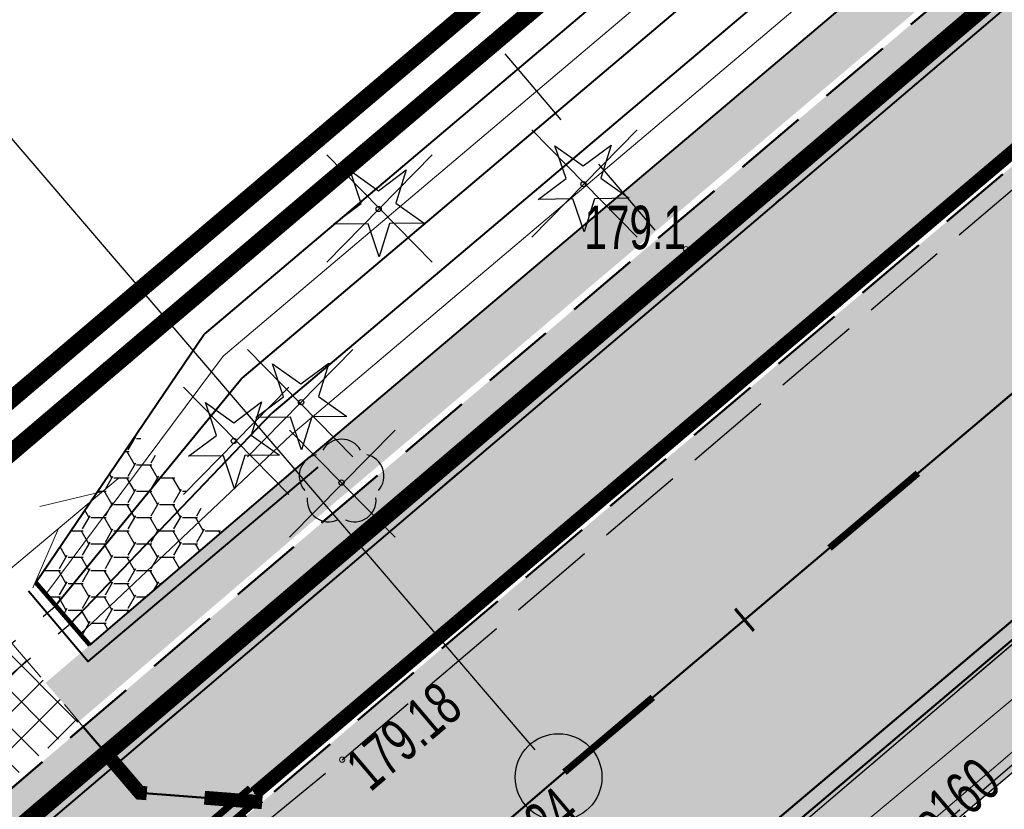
# Model space of a CAD drawing. Header units: metres. Extents: x 7429064 to 7431133, y 5709479 to 5714472.
# Tile 97 of 140: x 7429705 to 7429722, y 5710036 to 5710049. Entities that reach past the tile are written whole.
import ezdxf
from ezdxf.enums import TextEntityAlignment as Align

# ---------------------------------------------------------------- set-up
doc = ezdxf.new("R2010")
doc.units = ezdxf.units.M
for name, pattern in [('1', [0]), ('12', [3, 1, -1, 0, -1]), ('2_KTCR02', [1.5, 1, -0.5]), ('2_KTJZ01', [2, 1.5, -0.5]), ('2_KTKR01', [0]), ('3_14', [1, -1]), ('3_KTCR02', [1.5, 1, -0.5]), ('3_KTJZ01', [2, 1.5, -0.5]), ('3_KTKR01', [0]), ('4', [2.5, 1.5, -1]), ('4_SUPW_01', [0]), ('7_1', [0]), ('7_SUPW_01', [0]), ('8_SUPT_01', [0]), ('CENTER2', [1.125, 0.75, -0.125, 0.125, -0.125]), ('DASHED', [19.049999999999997, 12.7, -6.349999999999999]), ('DASHED2', [0.375, 0.25, -0.125]), ('HIDDEN', [0.375, 0.25, -0.125]), ('KRESKOWA', [19.049999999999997, 12.7, -6.35])]:
    doc.linetypes.add(name, pattern=pattern)
for name, color, linetype, lineweight in [('_1_HECZ_BITUM', 7, 'DASHED2', 18), ('_1_KR_POBOCZA', 7, 'DASHED2', 20), ('_D_7_PAS DROGOWY-LINIA ROZGR TEREN INW', 222, 'HIDDEN', 50), ('_D_7_PAS DROGOWY_PODZIAL', 1, 'Continuous', 50), ('_D_7_TEREN NIEZBEDNY DLA OB_BUD', 252, 'HIDDEN', 50), ('_D_8_Wymiary', 7, 'Continuous', 20), ('_skarpy', 84, 'Continuous', 40), ('_skarpy umocnione', 202, 'Continuous', 25), ('_wycinka_ZUDP', 1, 'Continuous', 30), ('D_1_KOCIE OCZKA', 7, 'Continuous', 50), ('D_1_LINIA_KRAWĘŻNIK_BET_20_30 WYN 12 CM - III', 7, 'Continuous', 50), ('D_1_LINIA_PALISADA_60 CM', 5, 'Continuous', 50), ('Dr-przepust', 32, 'ZYGZAK', 30), ('gaPoziome', 7, 'Continuous', 30), ('GMINA_L_0', 252, '12', 35), ('KRAWĘŻNIK BETONOWY 12_25 WYN 0 CM', 250, 'DASHED', 50), ('KTCR_L_1', 252, '2_KTCR02', 30), ('KTJZ_L_0', 252, '2_KTJZ01', 30), ('KTKR_L_0', 252, '2_KTKR01', 30), ('Ogrodzenia proj', 200, 'OGRODZENIE2', 40), ('RTPW_T_0_a', 252, 'Continuous', 15), ('RTPW_T_1', 252, 'Continuous', 15), ('skarpa', 82, 'ŚLADY', 20), ('SUPT_L_0_a', 252, '8_SUPT_01', 18), ('SUPW_E_T_0', 252, 'Continuous', 15), ('SUPW_L_0', 252, '4_SUPW_01', 18)]:
    doc.layers.add(name, color=color, linetype=linetype, lineweight=lineweight)
for name, color, linetype in [('_1_Mapa', 7, 'Continuous'), ('_1_X-REFY', 7, 'Continuous'), ('C-DROGI-SYTUACJA-ETYKIETY', 7, 'Continuous'), ('zzz.gaHSDomyslna', 7, 'Continuous')]:
    doc.layers.add(name, color=color, linetype=linetype)
doc.layers.add('_Brudnopis', color=22, linetype='Continuous', lineweight=50, plot=False)
doc.layers.add('D_1_LINIA_OBRZEŻE_BET_6x30cm - III', color=24, linetype='Continuous', lineweight=30, transparency=0.3)
for name, color, linetype, lineweight, true_color, transparency in [('D_2_HECZ_CHODNIK_KOSTKA', 7, 'Continuous', 0, 0xf7f588, 0.35), ('D_2_HECZ_JEZDNIA KR3- NOWA KONSTRUKCJA', 7, 'Continuous', 13, 0x99e6ff, 0.3), ('D_2_HECZ_JEZDNIA KR3- NOWA KONSTRUKCJA G4', 7, 'Continuous', 13, 0xbdbdbd, 0.3)]:
    doc.layers.add(name, color=color, linetype=linetype, lineweight=lineweight, true_color=true_color, transparency=transparency)
for name, color, linetype, lineweight, true_color in [('DZIALKA_L_0', 7, '1', 40, 0x008000), ('HECZ DROGI ROWEROWE', 7, 'Continuous', 13, 0xff8a8a), ('OBOP_T_0_a', 7, 'Continuous', 30, 0x008000), ('OBOP_T_1_a', 7, 'Continuous', 30, 0x008000), ('UZYTKI_L_0', 7, '4', 30, 0x008000)]:
    doc.layers.add(name, color=color, linetype=linetype, lineweight=lineweight, true_color=true_color)
doc.linetypes.add('OGRODZENIE2', pattern='A,6.35,-2.54,[132,ltypeshp.shx,S=2.54,R=0,X=-2.54,Y=0],-2.54,25.4', length=36.83)
doc.linetypes.add('ZYGZAK', pattern='A,0.00254,-5.08,[131,ltypeshp.shx,S=5.08,R=0,X=-5.08,Y=0],-10.16,[131,ltypeshp.shx,S=5.08,R=180,X=5.08,Y=0],-5.08', length=20.32254)
doc.linetypes.add('ŚLADY', pattern='A,3.81,[130,ltypeshp.shx,S=6.35,R=0,X=0,Y=0],3.81', length=7.62)

# ---------------------------------------------------------------- blocks, each defined once
blk = doc.blocks.new('A$C59100B2D')
at = {"layer": '_wycinka_ZUDP'}
for points in [[(0.7010042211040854, -0.7131571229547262), (-0.701004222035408, 0.7131571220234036)], [(-0.7004364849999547, -0.7131571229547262), (0.7010042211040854, 0.7131571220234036)]]:
    blk.add_lwpolyline(points, dxfattribs=at)
blk = doc.blocks.new('3_RTPW02')
at = {"linetype": 'Continuous'}
blk.add_circle((0, 0), 0.045, dxfattribs=at)
blk = doc.blocks.new('4_OBOP01_01')
at = {"linetype": 'Continuous'}
for p, q in [((-0.3012, 0.09375), (-0.4937, 0.6621)), ((-0.4937, 0.6621), (-0.0039, 0.31545)), ((-0.0039, 0.31545), (0.4771, 0.67415)), ((0.4771, 0.67415), (0.2988, 0.1012)), ((-0.78225, -0.26495), (-0.3012, 0.09375)), ((0.2988, 0.1012), (0.7886, -0.24545)), ((-0.18225, -0.2575), (-0.78225, -0.26495)), ((0.01025, -0.82585), (-0.18225, -0.2575)), ((0.1886, -0.2529), (0.01025, -0.82585)), ((0.7886, -0.24545), (0.1886, -0.2529))]:
    blk.add_line(p, q, dxfattribs=at)
blk.add_circle((0, 0), 0.045, dxfattribs=at)
blk = doc.blocks.new('4_OBOP02_01')
at = {"linetype": 'Continuous'}
blk.add_circle((0, 0), 0.045, dxfattribs=at)
for centre, radius, start, end in [((0, 0.3750563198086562), 0.3750000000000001, 30.14012428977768, 149.8598757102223), ((-0.3566585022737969, 0.1158924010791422), 0.375, 102.1444654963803, 221.8600234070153), ((0.3566585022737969, 0.1158924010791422), 0.375, 318.1399765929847, 77.85553450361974), ((-0.2204041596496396, -0.3033835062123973), 0.3750000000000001, 174.1481822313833, 293.8542284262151), ((0.2204041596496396, -0.3033835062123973), 0.3750000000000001, 246.145771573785, 5.851817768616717)]:
    blk.add_arc(centre, radius, start, end, dxfattribs=at)
blk = doc.blocks.new('4_RTPW01')
at = {"linetype": 'Continuous'}
blk.add_circle((0, 0), 0.045, dxfattribs=at)
blk = doc.blocks.new('X-ref_MDCP_Szara')
at = {"layer": 'DZIALKA_L_0', "linetype": '1'}
blk.add_line((7429836.45, 5710146.5), (7429660.24, 5709996.55), dxfattribs=at)
at = {"layer": 'GMINA_L_0', "linetype": '12'}
blk.add_line((7429660.24, 5709996.55), (7429836.45, 5710146.5), dxfattribs=at)
at = {"layer": 'KTCR_L_1', "linetype": '3_14'}
blk.add_line((7429737.95, 5710051.59), (7429715.16, 5710032.17), dxfattribs=at)
at = {"layer": 'KTCR_L_1', "linetype": '3_KTCR02'}
blk.add_line((7429716.29, 5710031.02), (7429738.93, 5710050.44), dxfattribs=at)
at = {"layer": 'KTJZ_L_0', "linetype": '3_KTJZ01'}
for p, q in [((7429710.93, 5710036.44), (7429734.06, 5710056.12)), ((7429737.95, 5710051.59), (7429715.16, 5710032.17)), ((7429687.8, 5710017.54), (7429710.93, 5710036.44))]:
    blk.add_line(p, q, dxfattribs=at)
at = {"layer": 'KTKR_L_0', "linetype": '3_KTKR01'}
blk.add_line((7429737.95, 5710051.59), (7429715.16, 5710032.17), dxfattribs=at)
at = {"layer": 'SUPT_L_0_a', "linetype": '8_SUPT_01'}
for p, q in [((7429703.231550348, 5710038.090650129), (7429707.062557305, 5710041.303652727)), ((7429705.706885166, 5710040.819242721), (7429706.794386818, 5710041.078742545)), ((7429705.583284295, 5710039.410440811), (7429706.028185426, 5710040.436142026))]:
    blk.add_line(p, q, dxfattribs=at)
at = {"layer": 'SUPW_L_0', "linetype": '7_SUPW_01'}
for p, q in [((7429659.87164022, 5709982.87731988), (7429732.87, 5710045.46)), ((7429725.65702207, 5710040.11443466), (7429694.7468649, 5710014.3241718))]:
    blk.add_line(p, q, dxfattribs=at)
at = {"layer": 'SUPW_L_0', "linetype": '7_1'}
for p, q in [((7429659.87164022, 5709982.87731988), (7429732.87, 5710045.46)), ((7429694.7468649, 5710014.3241718), (7429725.65702207, 5710040.11443466))]:
    blk.add_line(p, q, dxfattribs=at)
at = {"layer": 'UZYTKI_L_0', "linetype": '4'}
blk.add_line((7429697.539156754, 5710067.682556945), (7429716.98, 5710044.83), dxfattribs=at)
at = {"layer": 'OBOP_T_0_a'}
for p in [(7429715.1, 5710046.39), (7429711.56, 5710045.96), (7429710.22, 5710042.62), (7429709.06, 5710041.95)]:
    blk.add_blockref('4_OBOP01_01', p, dxfattribs=at)
at = {"layer": 'OBOP_T_1_a'}
blk.add_blockref('4_OBOP02_01', (7429710.92, 5710041.23), dxfattribs=at)
at = {"layer": 'RTPW_T_0_a'}
blk.add_blockref('4_RTPW01', (7429716.87028004, 5710045.26602035), dxfattribs=at)
at = {"layer": 'RTPW_T_1'}
blk.add_blockref('3_RTPW02', (7429710.93, 5710036.44), dxfattribs=at)
at = {"layer": 'RTPW_T_0_a', "width": 0.7}
blk.add_text('179.1', height=0.75, dxfattribs=at).set_placement((7429716.87028004, 5710045.26602035), align=Align.RIGHT)
at = {"layer": 'RTPW_T_1', "width": 0.7}
blk.add_text('179.18', height=0.75, rotation=40.39258126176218, dxfattribs=at).set_placement((7429710.93, 5710036.44), align=Align.TOP_LEFT)
blk.add_text('179.24', height=0.75, rotation=40.40574986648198, dxfattribs=at).set_placement((7429713.21, 5710034.33), align=Align.MIDDLE_LEFT)
at = {"layer": 'SUPW_E_T_0', "width": 0.7}
blk.add_text('wo160', height=0.75, rotation=40.60702188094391, dxfattribs=at).set_placement((7429721.329095, 5710035.56579459), align=Align.MIDDLE)
blk = doc.blocks.new('gaHSPos')
at = {"color": 0, "linetype": 'Continuous', "lineweight": 0}
blk.add_point((0, 0), dxfattribs=at)
blk = doc.blocks.new('*U230')
at = {"layer": 'zzz.gaHSDomyslna', "color": 140}
for points in [[(-1.993995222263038, 0.1548646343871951, 0.24, 0.24, 0), (-2.114951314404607, 0.1642587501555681, 0.24, 0.24, 0), (-2.686295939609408, 0.8318239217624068, 0.24, 0.24, 0)], [(0, 0, 0.24, 0.24, 0), (-0.9969976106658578, 0.07743231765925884, 0.24, 0.24, 0)]]:
    blk.add_lwpolyline(points, format="xyseb", dxfattribs=at)
at = {"color": 140}
for p in [(-3.090297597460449, 1.303863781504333), (0, 0)]:
    blk.add_blockref('gaHSPos', p, dxfattribs=at)
blk = doc.blocks.new('*U286')
at = {"layer": 'zzz.gaHSDomyslna', "color": 140}
for points in [[(31.93166160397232, 27.28299468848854, 0.12, 0.12, 0), (33.45854388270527, 28.57474950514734, 0.12, 0.12, 0)], [(27.35101476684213, 23.40773023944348, 0.12, 0.12, 0), (28.87789704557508, 24.69948505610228, 0.12, 0.12, 0)]]:
    blk.add_lwpolyline(points, format="xyseb", dxfattribs=at)
blk = doc.blocks.new('*U247')
at = {"layer": 'zzz.gaHSDomyslna', "color": 140}
for points in [[(5.240129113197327, 4.642784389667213, 0.12, 0.12, 0), (-0.07802770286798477, 0.0911684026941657, 0.12, 0.12, 0)], [(4.63644783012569, 3.810216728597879, 0.12, 0.12, 0), (5.396184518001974, 4.460447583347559, 0.12, 0.12, 0)], [(3.116974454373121, 2.509755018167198, 0.12, 0.12, 0), (3.876711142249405, 3.159985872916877, 0.12, 0.12, 0)], [(1.597501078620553, 1.209293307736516, 0.12, 0.12, 0), (2.357237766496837, 1.859524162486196, 0.12, 0.12, 0)], [(0.07802770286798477, -0.0911684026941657, 0.12, 0.12, 0), (0.8377643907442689, 0.5590624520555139, 0.12, 0.12, 0)]]:
    blk.add_lwpolyline(points, format="xyseb", dxfattribs=at)
at = {"color": 140}
for p in [(5.318156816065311, 4.551615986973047), (0, 0)]:
    blk.add_blockref('gaHSPos', p, dxfattribs=at)
blk = doc.blocks.new('*U217')
at = {"linetype": 'Continuous', "lineweight": 0}
h = blk.add_hatch(color=0, dxfattribs=at)
edge = h.paths.add_edge_path()
edge.add_ellipse((-0.3500000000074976, 0.5999999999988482), major_axis=(0, 0.6000000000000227), ratio=0.3333333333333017, start_angle=339.1790800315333, end_angle=685.935184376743)
edge.add_line((-0.2379739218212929, 1.097042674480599), (-0.2315602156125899, 1.156915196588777))
edge.add_line((-0.2315602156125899, 1.156915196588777), (0.004911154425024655, 0.6839724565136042))
edge.add_arc((-0.01717360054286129, 0.672930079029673), 0.02469150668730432, -6.423306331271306e-12, 26.56505117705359, ccw=False)
edge.add_line((0.007517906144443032, 0.6729300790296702), (0.00751790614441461, 0.4246915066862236))
edge.add_arc((0.03220941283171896, 0.4246915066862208), 0.02469150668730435, 179.9999999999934, 270)
edge.add_line((0.03220941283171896, 0.3999999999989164), (0.07602911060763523, 0.3999999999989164))
edge.add_arc((0.07602911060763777, 0.4246915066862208), 0.02469150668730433, 269.9999999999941, 290.3551038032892)
edge.add_line((0.08461774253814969, 0.4015418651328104), (0.1583063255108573, 0.4288806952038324))
edge.add_ellipse((0.349999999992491, 0.5999999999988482), major_axis=(0, 0.6000000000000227), ratio=0.3333333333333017, start_angle=106.5707346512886, end_angle=378.3143714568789)
edge.add_line((0.2871538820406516, 1.169608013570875), (0.2152697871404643, 1.519009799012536))
edge.add_line((0.2152697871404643, 1.519009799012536), (0.2505309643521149, 1.76523323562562))
edge.add_line((0.2505309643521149, 1.76523323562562), (0.256238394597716, 1.765233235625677))
edge.add_line((0.256238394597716, 1.765233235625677), (0.271304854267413, 1.807733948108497))
edge.add_line((0.271304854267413, 1.807733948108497), (0.271304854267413, 1.863168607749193))
edge.add_line((0.271304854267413, 1.863168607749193), (0.1430894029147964, 1.863168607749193))
edge.add_line((0.1430894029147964, 1.863168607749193), (0.1368954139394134, 1.807733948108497))
edge.add_line((0.1368954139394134, 1.807733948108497), (0.2025543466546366, 1.765233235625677))
edge.add_line((0.2025543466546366, 1.765233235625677), (0.1848099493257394, 1.641330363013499))
edge.add_line((0.1848099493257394, 1.641330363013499), (-0.1796683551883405, 1.6413303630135))
edge.add_line((-0.1796683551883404, 1.6413303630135), (-0.1591600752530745, 1.832776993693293))
edge.add_spline(control_points=[(-0.1591600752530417, 1.832776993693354), (-0.1570904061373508, 1.839129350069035), (-0.1468880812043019, 1.858757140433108), (-0.1198635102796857, 1.861324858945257), (-0.1004585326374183, 1.863168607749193)], knot_values=[0, 0, 0, 0, 0.02025019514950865, 0.07182179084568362, 0.07182179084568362, 0.07182179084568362, 0.07182179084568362], degree=3, periodic=0)
edge.add_line((-0.1004585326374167, 1.863168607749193), (-0.0500000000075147, 1.863168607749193))
edge.add_line((-0.0500000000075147, 1.863168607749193), (-0.0500000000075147, 1.999999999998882))
edge.add_line((-0.0500000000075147, 1.999999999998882), (-0.1309817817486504, 1.999999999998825))
edge.add_spline(control_points=[(-0.13098178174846, 1.999999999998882), (-0.1393453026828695, 1.998699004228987), (-0.1489517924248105, 1.994455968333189), (-0.1568901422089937, 1.989150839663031)], knot_values=[0.06748427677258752, 0.06748427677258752, 0.06748427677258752, 0.06748427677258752, 0.09373586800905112, 0.09373586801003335, 0.09373586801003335, 0.09373586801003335], degree=3, periodic=0)
edge.add_arc((-0.1158451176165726, 1.918452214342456), 0.08174955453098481, 120.1378761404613, 168.8932970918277)
edge.add_line((-0.1960635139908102, 1.934200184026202), (-0.2789103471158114, 1.160817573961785))
h.paths.add_polyline_path([(-0.1948081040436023, 1.499999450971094), (0.1645697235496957, 1.499999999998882), (0.04999999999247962, 0.6999999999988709), (-0.2221906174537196, 1.244381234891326)], flags=16)
edge = h.paths.add_edge_path(flags=16)
edge.add_ellipse((-0.3500000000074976, 0.5999999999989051), major_axis=(0, -0.4499999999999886), ratio=0.3500721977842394, start_angle=159.152613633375, end_angle=502.0815292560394, ccw=False)
edge.add_line((-0.293937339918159, 1.020539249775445), (-0.3245900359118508, 0.7343935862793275))
edge.add_arc((-0.3373168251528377, 0.7357569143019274), 0.0127996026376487, 322.797032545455, 353.88563826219, ccw=False)
edge.add_line((-0.3271219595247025, 0.7280177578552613), (-0.3593446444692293, 0.6855705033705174))
edge.add_arc((-0.3302445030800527, 0.6634799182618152), 0.03653508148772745, 142.7970325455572, 179.9999999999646)
edge.add_line((-0.3667795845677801, 0.6634799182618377), (-0.366779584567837, 0.5711774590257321))
edge.add_arc((-0.3539799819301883, 0.5711774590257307), 0.01279960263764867, 179.9999999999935, 270)
edge.add_line((-0.3539799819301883, 0.558377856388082), (-0.3459871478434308, 0.558377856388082))
edge.add_arc((-0.345987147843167, 0.5711774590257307), 0.01279960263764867, 269.9999999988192, 333.0194612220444)
edge.add_spline(control_points=[(-0.334580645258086, 0.5653704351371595), (-0.3223100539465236, 0.5894730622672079), (-0.3007053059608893, 0.6324936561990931), (-0.2827209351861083, 0.6805993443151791), (-0.2801993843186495, 0.7028830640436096), (-0.2800171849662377, 0.704565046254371)], knot_values=[0.007887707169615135, 0.007887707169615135, 0.007887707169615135, 0.007887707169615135, 0.08943091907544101, 0.1528578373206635, 0.1580227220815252, 0.1580227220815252, 0.1580227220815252, 0.1580227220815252], degree=3, periodic=0)
edge.add_line((-0.2800171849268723, 0.7045650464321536), (-0.2531900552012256, 0.9549987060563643))
edge = h.paths.add_edge_path(flags=16)
edge.add_line((0.195220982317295, 1.379012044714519), (0.2489608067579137, 1.117802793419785))
edge.add_ellipse((0.349999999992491, 0.5999999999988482), major_axis=(0, 0.6000000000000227), ratio=0.3333333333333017, start_angle=390.3443618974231, end_angle=440.4059317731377)
edge.add_line((0.1527973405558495, 0.6999999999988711), (0.09798099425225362, 0.6999999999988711))
edge.add_line((0.09798099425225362, 0.6999999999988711), (0.195220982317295, 1.379012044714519))
edge = h.paths.add_edge_path(flags=16)
edge.add_ellipse((0.349999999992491, 0.5999999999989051), major_axis=(0, -0.4499999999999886), ratio=0.3500721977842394, start_angle=290.13091183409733, end_angle=617.1604115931, ccw=False)
edge.add_line((0.2020913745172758, 0.4451251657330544), (0.3499999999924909, 0.4999999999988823))
edge.add_arc((0.2781116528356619, 0.5949437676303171), 0.1190892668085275, 307.1318264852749, 362.4333669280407)
edge.add_line((0.3970935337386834, 0.5999999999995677), (0.3970935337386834, 0.6753084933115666))
edge.add_arc((0.372402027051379, 0.6753084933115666), 0.02469150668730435, 0, 90)
edge.add_line((0.372402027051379, 0.699999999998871), (0.1964064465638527, 0.6999999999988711))
blk = doc.blocks.new('*U218')
at = {"linetype": 'Continuous', "lineweight": 0}
h = blk.add_hatch(color=0, dxfattribs=at)
edge = h.paths.add_edge_path()
edge.add_ellipse((-0.3500000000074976, 0.5999999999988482), major_axis=(0, 0.6000000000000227), ratio=0.3333333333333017, start_angle=339.1790800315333, end_angle=685.935184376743)
edge.add_line((-0.2379739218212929, 1.097042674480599), (-0.2315602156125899, 1.156915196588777))
edge.add_line((-0.2315602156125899, 1.156915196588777), (0.004911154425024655, 0.6839724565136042))
edge.add_arc((-0.01717360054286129, 0.672930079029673), 0.02469150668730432, -6.423306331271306e-12, 26.56505117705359, ccw=False)
edge.add_line((0.007517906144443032, 0.6729300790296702), (0.00751790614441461, 0.4246915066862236))
edge.add_arc((0.03220941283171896, 0.4246915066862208), 0.02469150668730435, 179.9999999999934, 270)
edge.add_line((0.03220941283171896, 0.3999999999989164), (0.07602911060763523, 0.3999999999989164))
edge.add_arc((0.07602911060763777, 0.4246915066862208), 0.02469150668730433, 269.9999999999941, 290.3551038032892)
edge.add_line((0.08461774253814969, 0.4015418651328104), (0.1583063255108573, 0.4288806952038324))
edge.add_ellipse((0.349999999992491, 0.5999999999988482), major_axis=(0, 0.6000000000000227), ratio=0.3333333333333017, start_angle=106.5707346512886, end_angle=378.3143714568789)
edge.add_line((0.2871538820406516, 1.169608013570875), (0.2152697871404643, 1.519009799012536))
edge.add_line((0.2152697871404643, 1.519009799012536), (0.2505309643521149, 1.76523323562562))
edge.add_line((0.2505309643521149, 1.76523323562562), (0.256238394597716, 1.765233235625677))
edge.add_line((0.256238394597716, 1.765233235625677), (0.271304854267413, 1.807733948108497))
edge.add_line((0.271304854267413, 1.807733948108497), (0.271304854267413, 1.863168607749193))
edge.add_line((0.271304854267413, 1.863168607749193), (0.1430894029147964, 1.863168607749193))
edge.add_line((0.1430894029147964, 1.863168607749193), (0.1368954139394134, 1.807733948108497))
edge.add_line((0.1368954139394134, 1.807733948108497), (0.2025543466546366, 1.765233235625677))
edge.add_line((0.2025543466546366, 1.765233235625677), (0.1848099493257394, 1.641330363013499))
edge.add_line((0.1848099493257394, 1.641330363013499), (-0.1796683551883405, 1.6413303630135))
edge.add_line((-0.1796683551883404, 1.6413303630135), (-0.1591600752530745, 1.832776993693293))
edge.add_spline(control_points=[(-0.1591600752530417, 1.832776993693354), (-0.1570904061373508, 1.839129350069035), (-0.1468880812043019, 1.858757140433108), (-0.1198635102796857, 1.861324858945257), (-0.1004585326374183, 1.863168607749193)], knot_values=[0, 0, 0, 0, 0.02025019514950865, 0.07182179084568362, 0.07182179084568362, 0.07182179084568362, 0.07182179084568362], degree=3, periodic=0)
edge.add_line((-0.1004585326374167, 1.863168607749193), (-0.0500000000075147, 1.863168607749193))
edge.add_line((-0.0500000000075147, 1.863168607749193), (-0.0500000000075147, 1.999999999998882))
edge.add_line((-0.0500000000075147, 1.999999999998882), (-0.1309817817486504, 1.999999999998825))
edge.add_spline(control_points=[(-0.13098178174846, 1.999999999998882), (-0.1393453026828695, 1.998699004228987), (-0.1489517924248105, 1.994455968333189), (-0.1568901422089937, 1.989150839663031)], knot_values=[0.06748427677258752, 0.06748427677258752, 0.06748427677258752, 0.06748427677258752, 0.09373586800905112, 0.09373586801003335, 0.09373586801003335, 0.09373586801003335], degree=3, periodic=0)
edge.add_arc((-0.1158451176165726, 1.918452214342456), 0.08174955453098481, 120.1378761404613, 168.8932970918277)
edge.add_line((-0.1960635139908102, 1.934200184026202), (-0.2789103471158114, 1.160817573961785))
h.paths.add_polyline_path([(-0.1948081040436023, 1.499999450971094), (0.1645697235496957, 1.499999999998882), (0.04999999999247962, 0.6999999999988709), (-0.2221906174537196, 1.244381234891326)], flags=16)
edge = h.paths.add_edge_path(flags=16)
edge.add_ellipse((-0.3500000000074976, 0.5999999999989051), major_axis=(0, -0.4499999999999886), ratio=0.3500721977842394, start_angle=159.152613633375, end_angle=502.0815292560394, ccw=False)
edge.add_line((-0.293937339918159, 1.020539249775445), (-0.3245900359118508, 0.7343935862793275))
edge.add_arc((-0.3373168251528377, 0.7357569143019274), 0.0127996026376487, 322.797032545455, 353.88563826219, ccw=False)
edge.add_line((-0.3271219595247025, 0.7280177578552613), (-0.3593446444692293, 0.6855705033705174))
edge.add_arc((-0.3302445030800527, 0.6634799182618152), 0.03653508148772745, 142.7970325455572, 179.9999999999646)
edge.add_line((-0.3667795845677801, 0.6634799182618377), (-0.366779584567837, 0.5711774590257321))
edge.add_arc((-0.3539799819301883, 0.5711774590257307), 0.01279960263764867, 179.9999999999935, 270)
edge.add_line((-0.3539799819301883, 0.558377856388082), (-0.3459871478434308, 0.558377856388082))
edge.add_arc((-0.345987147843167, 0.5711774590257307), 0.01279960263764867, 269.9999999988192, 333.0194612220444)
edge.add_spline(control_points=[(-0.334580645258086, 0.5653704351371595), (-0.3223100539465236, 0.5894730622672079), (-0.3007053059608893, 0.6324936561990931), (-0.2827209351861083, 0.6805993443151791), (-0.2801993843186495, 0.7028830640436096), (-0.2800171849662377, 0.704565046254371)], knot_values=[0.007887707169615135, 0.007887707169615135, 0.007887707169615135, 0.007887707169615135, 0.08943091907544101, 0.1528578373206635, 0.1580227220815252, 0.1580227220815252, 0.1580227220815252, 0.1580227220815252], degree=3, periodic=0)
edge.add_line((-0.2800171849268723, 0.7045650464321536), (-0.2531900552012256, 0.9549987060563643))
edge = h.paths.add_edge_path(flags=16)
edge.add_line((0.195220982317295, 1.379012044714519), (0.2489608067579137, 1.117802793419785))
edge.add_ellipse((0.349999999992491, 0.5999999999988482), major_axis=(0, 0.6000000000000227), ratio=0.3333333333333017, start_angle=390.3443618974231, end_angle=440.4059317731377)
edge.add_line((0.1527973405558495, 0.6999999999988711), (0.09798099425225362, 0.6999999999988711))
edge.add_line((0.09798099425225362, 0.6999999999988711), (0.195220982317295, 1.379012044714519))
edge = h.paths.add_edge_path(flags=16)
edge.add_ellipse((0.349999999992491, 0.5999999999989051), major_axis=(0, -0.4499999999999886), ratio=0.3500721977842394, start_angle=290.13091183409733, end_angle=617.1604115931, ccw=False)
edge.add_line((0.2020913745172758, 0.4451251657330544), (0.3499999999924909, 0.4999999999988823))
edge.add_arc((0.2781116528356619, 0.5949437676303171), 0.1190892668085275, 307.1318264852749, 362.4333669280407)
edge.add_line((0.3970935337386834, 0.5999999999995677), (0.3970935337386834, 0.6753084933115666))
edge.add_arc((0.372402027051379, 0.6753084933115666), 0.02469150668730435, 0, 90)
edge.add_line((0.372402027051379, 0.699999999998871), (0.1964064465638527, 0.6999999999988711))
blk = doc.blocks.new('*U208')
at = {"layer": 'zzz.gaHSDomyslna', "color": 140}
blk.add_lwpolyline([(0, 0, 0.24, 0.24, 0), (16.75256754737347, 14.18942784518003, 0.24, 0.24, 0)], format="xyseb", dxfattribs=at)
at = {"color": 140}
for p in [(16.75256754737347, 14.18942784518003), (0, 0)]:
    blk.add_blockref('gaHSPos', p, dxfattribs=at)
blk = doc.blocks.new('spearator')
at = {"layer": 'D_1_KOCIE OCZKA'}
h = blk.add_hatch(color=12, dxfattribs=at)
h.dxf.hatch_style = 1
edge = h.paths.add_edge_path()
edge.add_line((7429810.877451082, 5710121.625320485), (7429811.640892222, 5710122.271197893))
edge.add_arc((7429811.592451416, 5710122.328455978), 0.07499999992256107, 310.2314925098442, 490.2314925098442)
edge.add_line((7429811.54401061, 5710122.385714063), (7429810.78056947, 5710121.739836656))
edge.add_arc((7429810.829010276, 5710121.68257857), 0.07499999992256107, 130.2314925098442, 310.2314925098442)
at = {"layer": 'D_1_KOCIE OCZKA', "lineweight": 18, "flags": 128}
blk.add_lwpolyline([(7429810.877451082, 5710121.625320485), (7429811.640892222, 5710122.271197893, 0.9999999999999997), (7429811.54401061, 5710122.385714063), (7429810.78056947, 5710121.739836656, 1)], format="xyb", close=True, dxfattribs=at)
blk = doc.blocks.new('X-ref_SOR')
at = {"layer": 'D_1_KOCIE OCZKA'}
for p in [(-90.7458371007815, -76.78639798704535), (-94.25517171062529, -79.76054703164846), (-97.76700095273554, -82.73158310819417), (-101.2769870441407, -85.70454198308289)]:
    blk.add_blockref('spearator', p, dxfattribs=at)
at = {"layer": 'gaPoziome'}
for name, p in [('*U286', (7429687.419432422, 5710012.816975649)), ('*U208', (7429709.419048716, 5710035.857625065)), ('*U230', (7429709.54831242, 5710035.705011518)), ('*U247', (7429704.100109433, 5710031.305342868))]:
    blk.add_blockref(name, p, dxfattribs=at)
at = {"layer": 'gaPoziome', "color": 140}
for name, p, rotation in [('*U218', (7429711.957793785, 5710040.715700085), 133.0520364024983), ('*U217', (7429709.83746832, 5710037.497275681), 308.4891535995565)]:
    blk.add_blockref(name, p, dxfattribs=dict(at, rotation=rotation))
blk = doc.blocks.new('AeccTickCircle')
at = {"color": 0, "linetype": 'ByBlock', "lineweight": -2}
blk.add_circle((0, 0), 0.5, dxfattribs=at)
blk = doc.blocks.new('AeccTickLine')
at = {"color": 0, "linetype": 'ByBlock', "lineweight": -2}
blk.add_line((0, 1), (-3.673819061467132e-16, -1), dxfattribs=at)
blk = doc.blocks.new('OŚ_Dąbrowskiego_1')
at = {"layer": '_D_8_Wymiary', "color": 1, "linetype": 'CENTER2', "lineweight": 35, "flags": 128}
blk.add_lwpolyline([(7429230.997622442, 5709660.664473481), (7429273.144600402, 5709676.621906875, 0.08562941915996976), (7429337.581936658, 5709714.617636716), (7429502.300926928, 5709854.380814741), (7429714.668639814, 5710036.138576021), (7429868.110764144, 5710165.951860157)], format="xyb", dxfattribs=at)
at = {"layer": 'C-DROGI-SYTUACJA-ETYKIETY', "color": 7, "linetype": 'Continuous', "lineweight": -3}
blk.add_line((7429714.262245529, 5710036.613411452), (7429698.00647415, 5710055.60682865), dxfattribs=at)
at = {"layer": 'C-DROGI-SYTUACJA-ETYKIETY', "color": 7, "linetype": 'Continuous', "lineweight": 60, "xscale": 0.25, "yscale": 0.25, "zscale": 0.25, "rotation": 40.23149243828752}
blk.add_blockref('AeccTickLine', (7429717.883775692, 5710038.858607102), dxfattribs=at)
at = {"layer": 'C-DROGI-SYTUACJA-ETYKIETY', "color": 7, "linetype": 'Continuous', "lineweight": -3, "xscale": 1.5, "yscale": 1.5, "zscale": 1.5, "rotation": 40.55900962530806}
blk.add_blockref('AeccTickCircle', (7429714.668639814, 5710036.138576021), dxfattribs=at)

msp = doc.modelspace()

# ---------------------------------------------------------------- hatches: boundary and pattern name
at = {"layer": '_1_HECZ_BITUM', "transparency": 33554687}
h = msp.add_hatch(dxfattribs=at)
h.set_pattern_fill('ANSI37', color=256, scale=0.14)
h.set_pattern_definition([(45, (0, 0), (-0.3143089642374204, 0.3143089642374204), []), (135, (0, 0), (-0.3143089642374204, -0.3143089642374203), [])])
h.paths.add_polyline_path([(7429703.341042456, 5710034.499121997), (7429706.379987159, 5710037.100043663), (7429704.910871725, 5710038.816573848), (7429701.871965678, 5710036.215685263)])
at = {"layer": '_skarpy umocnione'}
h = msp.add_hatch(dxfattribs=at)
h.set_pattern_fill('HONEY', color=256, scale=0.083)
h.set_pattern_definition([(0, (3584.210508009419, 6804.084287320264), (0.3952875, 0.228219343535), [0.263525, -0.52705]), (120, (3584.210508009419, 6804.084287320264), (-0.3952874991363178, 0.2282193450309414), [0.2635249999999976, -0.5270499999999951]), (59.99999999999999, (3584.210508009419, 6804.084287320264), (8.636821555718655e-10, 0.4564386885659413), [-0.52705, 0.263525])])
h.paths.add_polyline_path([(7429705.63880897, 5710039.503959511), (7429707.382858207, 5710042.079939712), (7429708.846730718, 5710040.369535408), (7429706.567520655, 5710038.418842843)])
at = {"layer": 'D_2_HECZ_CHODNIK_KOSTKA', "transparency": 33554585}
h = msp.add_hatch(color=256, dxfattribs=at)
h.dxf.hatch_style = 1
h.paths.add_polyline_path([(7429638.93443282, 5709954.08675999), (7429640.77675316, 5709951.99851649), (7429638.44077776, 5709949.93763854), (7429636.62644442, 5709951.99415918)], flags=16)
edge = h.paths.add_edge_path(flags=16)
edge.add_arc((7429654.58188323, 5709963.368493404), 1.5, 0, 360)
h.paths.add_polyline_path([(7429662.692843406, 5709978.695587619), (7429660.192524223, 5709981.616987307), (7429660.302030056, 5709983.026954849), (7429663.870112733, 5709986.080746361), (7429664.796564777, 5709985.74497215), (7429665.850071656, 5709979.514213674), (7429664.189324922, 5709978.468635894)], flags=16)
edge = h.paths.add_edge_path(flags=16)
edge.add_arc((7429638.600926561, 5709947.845879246), 0.04500001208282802, 131.827181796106, 219.3849412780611)
edge.add_line((7429638.566146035, 5709947.817325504), (7429636.8323097, 5709946.3938991))
edge.add_line((7429636.8323097, 5709946.3938991), (7429635.390541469, 5709947.982520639))
edge.add_line((7429635.390541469, 5709947.982520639), (7429637.179159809, 5709949.434521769))
edge.add_line((7429637.179159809, 5709949.434521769), (7429638.570916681, 5709947.879411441))
edge = h.paths.add_edge_path(flags=16)
edge.add_arc((7429645.81975589, 5709955.198600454), 1.5, 0, 180)
edge.add_arc((7429645.81975589, 5709955.198600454), 1.5, 180, 360)
edge = h.paths.add_edge_path()
edge.add_line((7429712.034219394, 5710029.935135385), (7429658.241831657, 5709983.89619737))
edge.add_arc((7429659.83316277, 5709982.471564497), 2.135863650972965, 138.1636310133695, 217.4167373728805)
edge.add_line((7429658.136780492, 5709981.173796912), (7429662.460815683, 5709976.12154793))
edge.add_line((7429662.460815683, 5709976.12154793), (7429648.557634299, 5709964.22232328))
edge.add_line((7429648.557634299, 5709964.22232328), (7429646.834522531, 5709966.235625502))
edge.add_line((7429646.834522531, 5709966.235625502), (7429635.022010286, 5709956.125728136))
edge.add_arc((7429638.273164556, 5709952.3270447), 4.999999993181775, 130.5590096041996, 179.1420850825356)
edge.add_line((7429633.273725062, 5709952.401909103), (7429636.192729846, 5709940.012199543))
edge.add_line((7429636.192729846, 5709940.012199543), (7429636.937473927, 5709940.297166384))
edge.add_line((7429636.937473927, 5709940.297166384), (7429638.161284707, 5709941.513665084))
edge.add_line((7429638.161284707, 5709941.513665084), (7429636.84, 5709943.07))
edge.add_line((7429636.84, 5709943.07), (7429641.44, 5709947.06))
edge.add_line((7429641.44, 5709947.06), (7429642.8, 5709945.53))
edge.add_line((7429642.8, 5709945.53), (7429644.869710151, 5709947.340337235))
edge.add_line((7429644.869710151, 5709947.340337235), (7429643.5, 5709948.96))
edge.add_line((7429643.5, 5709948.96), (7429652.14, 5709956.36))
edge.add_line((7429652.14, 5709956.36), (7429658.31, 5709961.76))
edge.add_line((7429658.31, 5709961.76), (7429659.651749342, 5709960.219472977))
edge.add_line((7429659.651749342, 5709960.219472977), (7429660.67, 5709961.16))
edge.add_line((7429660.67, 5709961.16), (7429659.38, 5709962.66))
edge.add_line((7429659.38, 5709962.66), (7429662.38, 5709965.27))
edge.add_line((7429662.38, 5709965.27), (7429663.720505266, 5709963.735070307))
edge.add_line((7429663.720505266, 5709963.735070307), (7429664.65, 5709964.56))
edge.add_line((7429664.65, 5709964.56), (7429661.84, 5709967.78))
edge.add_line((7429661.84, 5709967.78), (7429666.72, 5709971.95))
edge.add_line((7429666.72, 5709971.95), (7429664.15151159, 5709974.98000866))
edge.add_line((7429664.15151159, 5709974.98000866), (7429668.661212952, 5709978.912997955))
edge.add_line((7429668.661212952, 5709978.912997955), (7429667.189762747, 5709980.588246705))
edge.add_line((7429667.189762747, 5709980.588246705), (7429666.125538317, 5709986.882392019))
edge.add_line((7429666.125538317, 5709986.882392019), (7429666.718559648, 5709988.51862794))
edge.add_line((7429666.718559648, 5709988.51862794), (7429714.477139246, 5710029.393450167))
edge.add_line((7429714.477139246, 5710029.393450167), (7429714.151311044, 5710029.772708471))
edge.add_line((7429714.151311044, 5710029.772708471), (7429712.034219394, 5710029.935135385))
edge = h.paths.add_edge_path()
edge.add_line((7429827.677896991, 5710127.815749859), (7429718.119474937, 5710035.128434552))
edge.add_line((7429718.119474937, 5710035.128434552), (7429717.951791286, 5710033.021784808))
edge.add_line((7429717.951791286, 5710033.021784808), (7429718.277628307, 5710032.642516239))
edge.add_line((7429718.277628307, 5710032.642516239), (7429831.149310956, 5710128.132877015))
edge.add_arc((7429829.635771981, 5710125.542364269), 3.000259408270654, 59.7038656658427, 130.7355420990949)
at = {"layer": 'D_2_HECZ_JEZDNIA KR3- NOWA KONSTRUKCJA'}
h = msp.add_hatch(color=256, dxfattribs=at)
h.dxf.hatch_style = 1
edge = h.paths.add_edge_path()
edge.add_arc((7429610.556889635, 5709990.46923513), 29.99999861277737, 310.5590095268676, 314.2935338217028)
edge.add_arc((7429610.556888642, 5709990.46923619), 30.00000006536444, 314.2935337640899, 325.3941215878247)
edge.add_line((7429635.249231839, 5709973.431390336), (7429635.899462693, 5709972.671653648))
edge.add_line((7429635.899462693, 5709972.671653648), (7429667.701526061, 5709999.889876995))
edge.add_line((7429667.701526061, 5709999.889876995), (7429675.245703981, 5710006.346663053))
edge.add_line((7429675.245703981, 5710006.346663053), (7429712.724461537, 5710038.423361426))
edge.add_line((7429712.724461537, 5710038.423361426), (7429823.827837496, 5710132.378343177))
edge.add_line((7429823.827837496, 5710132.378343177), (7429834.315813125, 5710141.376936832))
edge.add_line((7429834.315813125, 5710141.376936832), (7429846.15596758, 5710151.52385914))
edge.add_line((7429846.15596758, 5710151.52385914), (7429850.098715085, 5710146.734336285))
edge.add_line((7429850.098715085, 5710146.734336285), (7429838.187410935, 5710136.849500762))
edge.add_line((7429838.187410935, 5710136.849500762), (7429827.698218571, 5710127.83294208))
edge.add_line((7429827.698218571, 5710127.83294208), (7429716.61281809, 5710033.853790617))
edge.add_line((7429716.61281809, 5710033.853790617), (7429633.474415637, 5709962.698671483))
edge.add_arc((7429636.725569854, 5709958.899988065), 4.999999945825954, 130.5590092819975, 193.2570782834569)
edge.add_line((7429631.858815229, 5709957.753384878), (7429636.051367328, 5709939.958106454))
edge.add_line((7429636.051367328, 5709939.958106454), (7429630.652871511, 5709938.888124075))
edge.add_line((7429630.652871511, 5709938.888124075), (7429629.490782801, 5709943.820607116))
edge.add_arc((7429623.650677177, 5709942.444683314), 6.000000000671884, 13.2570779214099, 130.559009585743)
edge.add_line((7429619.749292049, 5709947.003103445), (7429619.729414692, 5709946.986091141))
edge.add_line((7429619.729414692, 5709946.986091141), (7429617.778722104, 5709949.265301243))
edge.add_line((7429617.778722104, 5709949.265301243), (7429606.382671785, 5709939.511838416))
edge.add_line((7429606.382671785, 5709939.511838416), (7429594.27418418, 5709929.148626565))
edge.add_line((7429594.27418418, 5709929.148626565), (7429594.825160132, 5709928.314105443))
edge.add_line((7429594.825160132, 5709928.314105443), (7429589.707653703, 5709924.935373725))
edge.add_arc((7429606.236932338, 5709899.899740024), 30.00000011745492, 123.4339931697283, 130.5590095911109)
edge.add_line((7429586.73000662, 5709922.691840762), (7429529.229865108, 5709873.479571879))
edge.add_line((7429529.229865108, 5709873.479571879), (7429502.178954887, 5709850.342924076))
edge.add_line((7429502.178954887, 5709850.342924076), (7429339.522881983, 5709712.330120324))
edge.add_arc((7429194.82248072, 5709882.942299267), 223.7112463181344, 294.6653319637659, 310.3021000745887, ccw=False)
edge.add_arc((7429190.303822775, 5709894.737223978), 236.3171344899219, 290.79615437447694, 294.4675271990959, ccw=False)
edge.add_line((7429274.206854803, 5709673.816266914), (7429245.41, 5709663.13))
edge.add_line((7429245.41, 5709663.13), (7429242.105663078, 5709661.907425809))
edge.add_line((7429242.105663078, 5709661.907425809), (7429240.353704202, 5709666.716988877))
edge.add_line((7429240.353704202, 5709666.716988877), (7429244.254478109, 5709668.201402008))
edge.add_line((7429244.254478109, 5709668.201402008), (7429272.082346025, 5709679.427546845))
edge.add_arc((7429195.245944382, 5709882.368837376), 217.0000000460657, 290.7373643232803, 310.3144258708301)
edge.add_line((7429335.640991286, 5709716.905153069), (7429500.355099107, 5709856.664188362))
edge.add_line((7429500.355099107, 5709856.664188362), (7429629.269135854, 5709966.996999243))
edge.add_line((7429629.269135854, 5709966.996999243), (7429630.063814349, 5709967.677135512))
at = {"layer": 'D_2_HECZ_JEZDNIA KR3- NOWA KONSTRUKCJA G4'}
h = msp.add_hatch(color=256, dxfattribs=at)
h.dxf.hatch_style = 1
edge = h.paths.add_edge_path()
edge.add_line((7429710.702516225, 5710040.799538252), (7429726.776484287, 5710054.398245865))
edge.add_arc((7429722.025136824, 5710052.841101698), 5.00000006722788, 18.14535948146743, 28.69453331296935)
edge.add_line((7429726.411096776, 5710055.241800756), (7429710.367348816, 5710041.668659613))
edge.add_line((7429710.367348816, 5710041.668659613), (7429705.807555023, 5710037.768879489))
edge.add_line((7429705.807555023, 5710037.768879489), (7429706.37998716, 5710037.100043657))
edge.add_line((7429706.37998716, 5710037.100043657), (7429710.702516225, 5710040.799538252))
at = {"layer": 'HECZ DROGI ROWEROWE'}
h = msp.add_hatch(color=256, dxfattribs=at)
h.dxf.hatch_style = 1
edge = h.paths.add_edge_path()
edge.add_arc((7429796.819700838, 5710136.432689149), 20.40416797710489, 308.0321727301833, 334.2528184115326)
edge.add_arc((7429835.930497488, 5710116.89688608), 23.31795413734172, 143.789652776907, 152.7623535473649, ccw=False)
edge.add_arc((7429839.324960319, 5710112.767127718), 28.52732187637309, 132.1511209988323, 141.1238217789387, ccw=False)
edge.add_line((7429820.180606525, 5710133.916638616), (7429834.124191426, 5710145.713024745))
edge.add_arc((7429837.353578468, 5710141.895819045), 5.000000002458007, 102.01539828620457, 130.2314924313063, ccw=False)
edge.add_line((7429836.312705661, 5710146.786277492), (7429842.062606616, 5710148.010071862))
edge.add_line((7429842.062606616, 5710148.010071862), (7429845.234178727, 5710150.729899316))
edge.add_line((7429845.234178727, 5710150.729899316), (7429843.044890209, 5710150.26393669))
edge.add_arc((7429842.628541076, 5710152.220120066), 2.000000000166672, 169.0595867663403, 282.01539860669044, ccw=False)
edge.add_line((7429840.664890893, 5710152.599696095), (7429846.907573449, 5710184.89479323))
edge.add_arc((7429848.380311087, 5710184.610111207), 1.500000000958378, 109.3988305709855, 169.0595867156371, ccw=False)
edge.add_line((7429847.882098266, 5710186.024955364), (7429848.854093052, 5710186.367226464))
edge.add_line((7429848.854093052, 5710186.367226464), (7429847.264566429, 5710191.423890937))
edge.add_line((7429847.264566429, 5710191.423890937), (7429846.902664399, 5710192.478548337))
edge.add_line((7429846.902664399, 5710192.478548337), (7429845.675039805, 5710198.448585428))
edge.add_arc((7429825.957873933, 5710195.082454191), 20.00243658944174, -10.939142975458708, 9.688181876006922, ccw=False)
edge.add_line((7429845.596852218, 5710191.286666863), (7429839.402578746, 5710159.242003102))
edge.add_arc((7429819.766076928, 5710163.037763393), 19.9999999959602, 310.2314924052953, 349.0595867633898, ccw=False)
edge.add_line((7429832.683625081, 5710147.768940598), (7429817.639926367, 5710135.041849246))
edge.add_arc((7429832.495106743, 5710117.482703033), 22.99999999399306, 130.2314924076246, 151.7603968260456)
edge.add_arc((7429794.613112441, 5710137.828575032), 20.00000000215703, 310.2314924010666, 331.76039682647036, ccw=False)
edge.add_line((7429807.530660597, 5710122.559752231), (7429710.78028326, 5710040.708146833))
edge.add_line((7429710.78028326, 5710040.708146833), (7429674.341489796, 5710009.521515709))
edge.add_arc((7429663.287565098, 5710022.437039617), 17.00000026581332, 303.4339933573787, 310.5590095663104, ccw=False)
edge.add_line((7429672.654156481, 5710008.250180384), (7429665.174772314, 5710003.312065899))
edge.add_arc((7429654.155253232, 5710020.002488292), 20.00000001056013, 287.25233121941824, 303.4339932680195, ccw=False)
edge.add_line((7429660.086861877, 5710000.902330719), (7429655.395687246, 5709999.445472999))
edge.add_arc((7429662.068746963, 5709977.95779574), 22.49999999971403, 107.2523312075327, 130.5590096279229)
edge.add_line((7429647.43855272, 5709995.051871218), (7429638.423894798, 5709987.336555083))
edge.add_arc((7429653.054089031, 5709970.2424796), 22.49999999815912, 130.5590096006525, 144.5952530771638)
edge.add_line((7429634.714793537, 5709983.277825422), (7429621.961912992, 5709965.306093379))
edge.add_arc((7429606.363956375, 5709977.008817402), 19.50000000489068, 310.55900961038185, 323.12009690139, ccw=False)
edge.add_line((7429619.04345805, 5709962.19395198), (7429498.409271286, 5709858.947561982))
edge.add_line((7429498.409271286, 5709858.947561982), (7429409.746698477, 5709783.717845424))
edge.add_line((7429409.746698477, 5709783.717845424), (7429333.700045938, 5709719.192669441))
edge.add_arc((7429195.245944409, 5709882.368837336), 213.9999999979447, 294.99293756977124, 310.31442587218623, ccw=False)
edge.add_line((7429285.662344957, 5709688.407824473), (7429286.787363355, 5709685.755030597))
edge.add_arc((7429195.2162162, 5709882.430203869), 216.9479171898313, 294.9664921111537, 310.3105313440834)
edge.add_line((7429335.566321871, 5709716.99669272), (7429500.277265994, 5709856.755523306))
edge.add_line((7429500.277265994, 5709856.755523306), (7429621.379875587, 5709960.402819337))
edge.add_line((7429621.379875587, 5709960.402819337), (7429627.625099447, 5709965.747878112))
edge.add_line((7429627.625099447, 5709965.747878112), (7429629.90357192, 5709967.697939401))
edge.add_line((7429629.90357192, 5709967.697939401), (7429629.179066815, 5709968.528973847))
edge.add_arc((7429630.686600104, 5709969.843258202), 1.99999999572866, 144.5952529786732, 221.0822816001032, ccw=False)
edge.add_line((7429629.05644051, 5709971.001955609), (7429636.752493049, 5709981.82945368))
edge.add_arc((7429653.054089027, 5709970.242479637), 19.99999997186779, 130.5590096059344, 144.5952530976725, ccw=False)
edge.add_line((7429640.049471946, 5709985.437213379), (7429649.631219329, 5709993.620104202))
edge.add_arc((7429662.068746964, 5709977.957795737), 20.00000000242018, 107.2523312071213, 128.4532876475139, ccw=False)
edge.add_line((7429656.137138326, 5709997.057953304), (7429665.185157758, 5709999.867841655))
edge.add_line((7429665.185157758, 5709999.867841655), (7429673.721413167, 5710005.503734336))
edge.add_arc((7429657.258251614, 5710030.439225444), 29.88000008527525, 303.4339932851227, 310.5590095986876)
edge.add_line((7429676.687149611, 5710007.738293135), (7429712.639886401, 5710038.508993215))
edge.add_line((7429712.639886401, 5710038.508993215), (7429809.390816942, 5710120.361066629))
edge.add_line((7429809.390816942, 5710120.361066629), (7429809.390787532, 5710120.361041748))

# ---------------------------------------------------------------- linework, layer by layer
at = {"layer": '_1_KR_POBOCZA', "color": 5, "ltscale": 5, "flags": 128}
msp.add_lwpolyline([(7429704.910871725, 5710038.816573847), (7429706.458014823, 5710037.008875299)], dxfattribs=at)
at = {"layer": '_Brudnopis', "flags": 128}
msp.add_lwpolyline([(7429230.997622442, 5709660.664473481), (7429273.14460042, 5709676.621906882, 0.08560525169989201), (7429337.584742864, 5709714.617538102), (7429368.822915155, 5709741.125439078), (7429502.300926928, 5709854.380814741), (7429714.668639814, 5710036.138576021), (7429868.110764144, 5710165.951860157)], format="xyb", dxfattribs=at)
for points in [[(7429504.408907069, 5709851.907159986), (7429716.774832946, 5710033.663391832), (7429870.209865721, 5710163.470676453)], [(7429709.54831242, 5710035.705011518), (7429707.433361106, 5710035.869270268), (7429706.458014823, 5710037.008875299)]]:
    msp.add_lwpolyline(points, dxfattribs=at)
at = {"layer": '_D_7_PAS DROGOWY-LINIA ROZGR TEREN INW', "ltscale": 10, "const_width": 0.3, "flags": 128}
msp.add_lwpolyline([(7429287.498083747, 5709689.141206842), (7429307.710328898, 5709696.947915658), (7429435.697998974, 5709805.840409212), (7429660.078000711, 5709996.740410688), (7429836.287980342, 5710146.690393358)], dxfattribs=at)
at = {"layer": '_D_7_PAS DROGOWY_PODZIAL', "ltscale": 0.2, "const_width": 0.3, "flags": 128}
msp.add_lwpolyline([(7429838.787736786, 5710158.69944681), (7429835.060550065, 5710151.866820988), (7429707.928821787, 5710044.059165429), (7429670.33646098, 5710012.082675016), (7429661.685038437, 5710006.163007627), (7429648.718433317, 5710002.136191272), (7429632.935415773, 5709988.628083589), (7429615.788923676, 5709965.39743204), (7429495.458099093, 5709862.41067864), (7429330.756278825, 5709722.662069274), (7429319.401743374, 5709713.683805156), (7429307.84155068, 5709705.757592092), (7429296.805838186, 5709699.188897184), (7429282.8456928, 5709692.117459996), (7429269.348606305, 5709686.304179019), (7429250.20040062, 5709678.579529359), (7429239.823858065, 5709670.459676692)], dxfattribs=at)
at = {"layer": '_D_7_TEREN NIEZBEDNY DLA OB_BUD', "ltscale": 10, "const_width": 0.3, "flags": 128}
msp.add_lwpolyline([(7429838.642351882, 5710133.498037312), (7429838.163073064, 5710130.983410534), (7429669.785270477, 5709988.069796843), (7429674.220854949, 5709982.832848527), (7429665.131800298, 5709974.906125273), (7429667.704814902, 5709971.870777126), (7429662.832482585, 5709967.707329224), (7429665.636921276, 5709964.49370197), (7429637.108761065, 5709939.516176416), (7429616.43791595, 5709933.990754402), (7429410.711229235, 5709758.424593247), (7429398.459990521, 5709756.96470503), (7429363.724530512, 5709727.377020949), (7429364.496967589, 5709726.485040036), (7429330.156663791, 5709696.304430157), (7429317.553253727, 5709687.47546742), (7429303.139099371, 5709679.240254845), (7429296.402039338, 5709677.454326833), (7429295.853558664, 5709678.754848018), (7429285.213308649, 5709675.171013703), (7429285.467953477, 5709665.629088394), (7429278.468709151, 5709665.469623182), (7429278.346584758, 5709670.061176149), (7429254.481179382, 5709660.886617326), (7429229.936526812, 5709651.367794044), (7429224.487494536, 5709665.833466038), (7429244.657148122, 5709675.130668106), (7429249.846855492, 5709679.191718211), (7429269.079177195, 5709686.950301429), (7429282.548797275, 5709692.751752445), (7429296.468274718, 5709699.802589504), (7429307.464225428, 5709706.347617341), (7429318.986254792, 5709714.247663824), (7429330.312616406, 5709723.203650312), (7429495.004072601, 5709862.943465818), (7429615.273122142, 5709965.877348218), (7429632.419614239, 5709989.107999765), (7429648.372953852, 5710002.76187988), (7429661.376752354, 5710006.800246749), (7429669.910876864, 5710012.639653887), (7429707.475683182, 5710044.592706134), (7429834.50843472, 5710152.316429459), (7429838.121089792, 5710158.939097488), (7429844.754843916, 5710193.280299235), (7429843.741113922, 5710206.480357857), (7429852.313614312, 5710203.59832983), (7429849.367696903, 5710188.375013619), (7429850.22684329, 5710185.684410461), (7429848.746129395, 5710185.163002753), (7429846.827250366, 5710175.247007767), (7429842.580241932, 5710153.28258802), (7429856.534014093, 5710164.104263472), (7429864.198789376, 5710154.590130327)], close=True, dxfattribs=at)
at = {"layer": '_skarpy', "flags": 128}
for points in [[(7429723.152151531, 5710056.152310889), (7429708.546672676, 5710043.795957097)], [(7429723.798434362, 5710055.389212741), (7429709.196914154, 5710043.036207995)], [(7429724.315460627, 5710054.778734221), (7429709.717107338, 5710042.428408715)], [(7429724.961743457, 5710054.015636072), (7429710.367348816, 5710041.668659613)], [(7429705.63880897, 5710039.503959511), (7429708.5455577, 5710043.797259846)], [(7429705.977774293, 5710039.107908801), (7429709.196914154, 5710043.036207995)], [(7429706.2332534, 5710038.790473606), (7429709.717107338, 5710042.428408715)], [(7429706.567520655, 5710038.418842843), (7429710.367348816, 5710041.668659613)]]:
    msp.add_lwpolyline(points, dxfattribs=at)
at = {"layer": 'D_1_LINIA_KRAWĘŻNIK_BET_20_30 WYN 12 CM - III', "flags": 128}
msp.add_lwpolyline([(7429831.149310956, 5710128.132877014, 0.3178372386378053), (7429827.698218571, 5710127.83294208), (7429718.119474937, 5710035.128434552)], format="xyb", dxfattribs=at)
at = {"layer": 'D_1_LINIA_OBRZEŻE_BET_6x30cm - III', "flags": 128}
msp.add_lwpolyline([(7429718.277628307, 5710032.642516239), (7429831.149310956, 5710128.132877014)], dxfattribs=at)
at = {"layer": 'D_1_LINIA_PALISADA_60 CM', "lineweight": 100, "flags": 128}
msp.add_lwpolyline([(7429705.63880897, 5710039.503959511), (7429706.567520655, 5710038.418842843)], dxfattribs=at)
at = {"layer": 'Dr-przepust', "color": 26, "linetype": 'KRESKOWA', "ltscale": 0.1}
for points in [[(7429701.422595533, 5710035.202736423), (7429705.973161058, 5710039.094368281)], [(7429701.68257099, 5710034.89874175), (7429706.233136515, 5710038.790373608)]]:
    msp.add_lwpolyline(points, dxfattribs=at)
at = {"layer": 'KRAWĘŻNIK BETONOWY 12_25 WYN 0 CM', "ltscale": 0.1, "flags": 128}
msp.add_lwpolyline([(7429807.530660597, 5710122.559752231), (7429790.863206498, 5710108.458950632), (7429710.78028326, 5710040.708146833), (7429674.341489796, 5710009.521515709, -0.03109876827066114), (7429672.654156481, 5710008.250180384), (7429665.174772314, 5710003.312065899, -0.07072338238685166), (7429660.086861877, 5710000.902330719), (7429655.395687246, 5709999.445472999, 0.1020465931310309), (7429647.43855272, 5709995.051871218), (7429638.423894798, 5709987.336555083, 0.06132135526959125), (7429634.714793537, 5709983.277825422), (7429622.219286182, 5709965.698023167)], format="xyb", dxfattribs=at)
msp.add_lwpolyline([(7429725.254523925, 5710049.023896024), (7429712.724461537, 5710038.423361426), (7429698.785608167, 5710026.49360643)], dxfattribs=at)
at = {"layer": 'Ogrodzenia proj', "ltscale": 0.05, "flags": 128}
msp.add_lwpolyline([(7429705.510604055, 5710039.358484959), (7429706.544007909, 5710038.136979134), (7429710.513901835, 5710041.495541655)], dxfattribs=at)
at = {"layer": 'skarpa', "ltscale": 0.04}
for points in [[(7429723.475292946, 5710055.770761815), (7429708.871793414, 5710043.416082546)], [(7429724.638602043, 5710054.397185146), (7429710.042228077, 5710042.048534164)], [(7429705.8096469, 5710039.304350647), (7429708.871793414, 5710043.416082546)], [(7429706.405029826, 5710038.608834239), (7429710.042228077, 5710042.048534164)]]:
    msp.add_lwpolyline(points, dxfattribs=at)

# ---------------------------------------------------------------- block references
at = {"layer": '_1_Mapa'}
msp.add_blockref('X-ref_MDCP_Szara', (0, 0), dxfattribs=at)
at = {"layer": '_1_X-REFY'}
for name in ['X-ref_SOR', 'OŚ_Dąbrowskiego_1']:
    msp.add_blockref(name, (0, 0), dxfattribs=at)
at = {"layer": '_wycinka_ZUDP', "xscale": -1.3, "yscale": 1.3, "zscale": 1.3}
for p in [(7429715.117942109, 5710046.401850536), (7429711.575746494, 5710045.968985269), (7429710.205926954, 5710042.603100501), (7429709.099965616, 5710041.953796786), (7429710.932924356, 5710041.211747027)]:
    msp.add_blockref('A$C59100B2D', p, dxfattribs=at)

doc.saveas('drawing.dxf')
